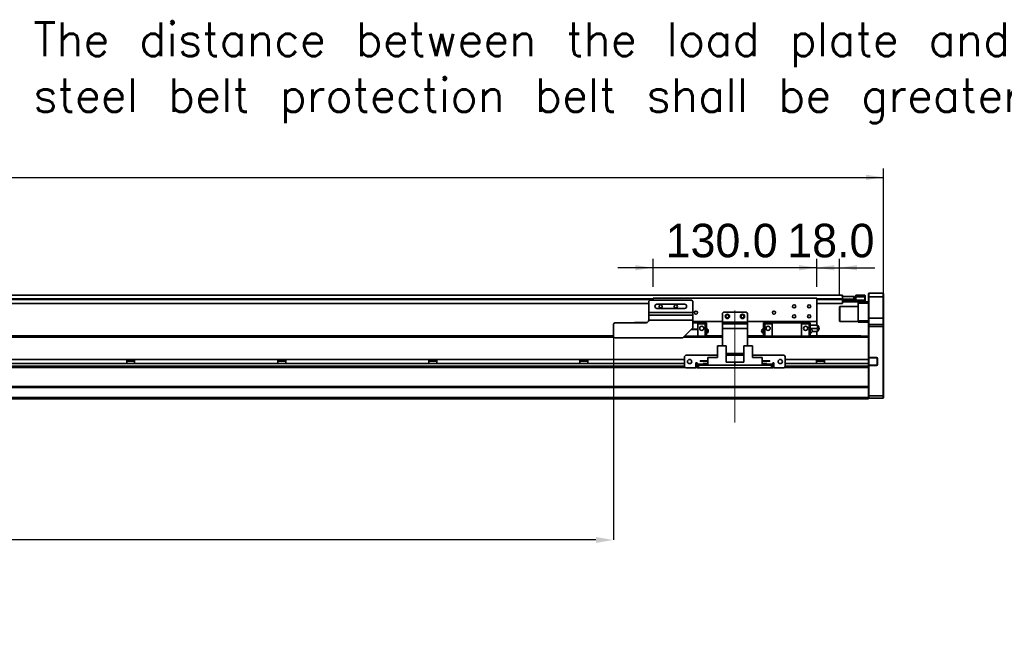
# Model space of a CAD drawing. Header units: millimetres. Extents: x 35 to 2905, y 35 to 2044.
# Tile 8 of 11: x 1422 to 2205, y 851 to 1351. Entities that reach past the tile are written whole.
import ezdxf

# ---------------------------------------------------------------- set-up
doc = ezdxf.new("R2010")
doc.units = ezdxf.units.MM
doc.header["$LTSCALE"] = 7
doc.header["$PDSIZE"] = -1
doc.linetypes.add('CENTERX2', pattern=[20.32, 12.7, -2.54, 2.54, -2.54])
doc.layers.add('黑色实线', color=7, linetype='Continuous')
doc.styles.add('SLDTEXTSTYLE8', font='txt')
doc.styles.add('SLDTEXTSTYLE9', font='txt', dxfattribs={"bigfont": 'bigfont'})
doc.dimstyles.new('SLDDIMSTYLE0', dxfattribs={"dimtxt": 26.6, "dimasz": 14, "dimexe": 0, "dimexo": 0.0625, "dimgap": 6.65, "dimtad": 2, "dimdec": 1, "dimrnd": 1e-09, "dimzin": 4, "dimdsep": 46, "dimtxsty": 'SLDTEXTSTYLE8', "dimsah": 1, "dimcen": 0.09, "dimadec": 0, "dimazin": 1, "dimtfac": 1, "dimtdec": 1, "dimtmove": 0, "dimatfit": 0, "dimfxl": 0, "dimfrac": 2, "dimtolj": 1, "dimtzin": 12, "dimarcsym": 0})
doc.dimstyles.new('SLDDIMSTYLE5', dxfattribs={"dimtxt": 26.6, "dimasz": 14, "dimexe": 0, "dimexo": 0.0625, "dimgap": 6.65, "dimtad": 2, "dimdec": 1, "dimrnd": 1e-09, "dimzin": 4, "dimdsep": 46, "dimtxsty": 'SLDTEXTSTYLE8', "dimsah": 1, "dimcen": 0.09, "dimadec": 0, "dimazin": 1, "dimtfac": 1, "dimtdec": 1, "dimtofl": 0, "dimtmove": 0, "dimatfit": 3, "dimfxl": 0, "dimfrac": 2, "dimtolj": 1, "dimtzin": 12, "dimarcsym": 0})

# ---------------------------------------------------------------- blocks, each defined once
blk = doc.blocks.new('SW_NOTE_4')
at = {"layer": '黑色实线', "color": 0, "insert": (-873.31, 77.29), "char_height": 26.6, "attachment_point": 1, "style": 'SLDTEXTSTYLE9'}
blk.add_mtext('The distance between the load plate and the \\Psteel belt protection belt shall be greater than 4mm', dxfattribs=at)
blk = doc.blocks.new('_D_19')
at = {"layer": '黑色实线'}
for p, q in [((192.63, 1115.83), (192.63, 1232.34)), ((2108.63, 1115.83), (2108.63, 1232.34)), ((192.63, 1225.34), (2108.63, 1225.34))]:
    blk.add_line(p, q, dxfattribs=at)
for points in [[(192.63, 1225.34), (206.63, 1223.24), (206.63, 1227.44)], [(2108.63, 1225.34), (2094.63, 1227.44), (2094.63, 1223.24)]]:
    blk.add_solid(points, dxfattribs=at)
at = {"layer": '黑色实线', "insert": (1096.44, 1260.24), "char_height": 26.6, "attachment_point": 1, "style": 'SLDTEXTSTYLE8'}
blk.add_mtext('1916.0', dxfattribs=at)
blk = doc.blocks.new('_D_21')
at = {"layer": '黑色实线'}
for p, q in [((1925.63, 1138.33), (1925.63, 1160.59)), ((2055.63, 1138.33), (2055.63, 1160.59)), ((1925.63, 1153.59), (1897.63, 1153.59)), ((2055.63, 1153.59), (1925.63, 1153.59)), ((2055.63, 1153.59), (2083.63, 1153.59))]:
    blk.add_line(p, q, dxfattribs=at)
for points in [[(1925.63, 1153.59), (1911.63, 1155.69), (1911.63, 1151.49)], [(2055.63, 1153.59), (2069.63, 1151.49), (2069.63, 1155.69)]]:
    blk.add_solid(points, dxfattribs=at)
at = {"layer": '黑色实线', "insert": (1935.55, 1188.49), "char_height": 26.6, "attachment_point": 1, "style": 'SLDTEXTSTYLE8'}
blk.add_mtext('130.0', dxfattribs=at)
blk = doc.blocks.new('_D_23')
at = {"layer": '黑色实线'}
for p, q in [((2055.63, 1138.33), (2055.63, 1160.59)), ((2073.63, 1131.53), (2073.63, 1160.59)), ((2055.63, 1153.59), (2027.63, 1153.59)), ((2055.63, 1153.59), (2073.63, 1153.59)), ((2073.63, 1153.59), (2101.63, 1153.59))]:
    blk.add_line(p, q, dxfattribs=at)
for points in [[(2055.63, 1153.59), (2041.63, 1155.69), (2041.63, 1151.49)], [(2073.63, 1153.59), (2087.63, 1151.49), (2087.63, 1155.69)]]:
    blk.add_solid(points, dxfattribs=at)
at = {"layer": '黑色实线', "insert": (2032.2, 1188.49), "char_height": 26.6, "attachment_point": 1, "style": 'SLDTEXTSTYLE8'}
blk.add_mtext('18.0', dxfattribs=at)
blk = doc.blocks.new('_D_24')
at = {"layer": 'Defpoints', "color": 0}
for p in [(374.13, 1102.44), (1894.13, 1098.94), (374.13, 937.44)]:
    blk.add_point(p, dxfattribs=at)
at = {"layer": '黑色实线', "color": 0, "lineweight": -2}
for p, q in [((374.13, 1102.38), (374.13, 937.44)), ((1894.13, 1098.88), (1894.13, 937.44)), ((1880.13, 937.44), (388.13, 937.44))]:
    blk.add_line(p, q, dxfattribs=at)
at = {"layer": '黑色实线', "color": 0}
for points in [[(388.13, 939.78), (388.13, 935.11), (374.13, 937.44)], [(1880.13, 939.78), (1880.13, 935.11), (1894.13, 937.44)]]:
    blk.add_solid(points, dxfattribs=at)
at = {"layer": '黑色实线', "color": 0, "insert": (1144.87, 930.79), "char_height": 26.6, "attachment_point": 2, "style": 'SLDTEXTSTYLE8'}
blk.add_mtext('\\A1;Stroke T=1520.0', dxfattribs=at)

msp = doc.modelspace()

# ---------------------------------------------------------------- linework, layer by layer
at = {"color": 7, "linetype": 'Continuous', "lineweight": 35}
for p, q in [((2076.1269018, 1131.7924454), (225.1268908, 1131.7924454)), ((1923.1269046, 1127.9424473), (1922.1268579, 1126.9424452)), ((1922.1268579, 1126.9424452), (1922.1268579, 1117.9424494)), ((1923.1269046, 1127.9424473), (1956.1267778, 1127.9424473)), ((1925.6268427, 1129.4424503), (1925.6268427, 1127.9424473)), ((2055.6269571, 1129.4424503), (1925.6268427, 1129.4424503)), ((1957.1269437, 1126.9424452), (1956.1267778, 1127.9424473)), ((1957.1269437, 1126.9424452), (1957.1269437, 1117.9424494)), ((2055.6269571, 1129.4424503), (2055.6269571, 1110.9424463)), ((2075.6691381, 1130.6424483), (2075.6698534, 1130.6424483)), ((2075.6698534, 1130.4096847), (2075.6698534, 1130.6424483)), ((2075.6698534, 1130.6424483), (2076.1726782, 1130.6424483)), ((2076.1269018, 1131.7924454), (2076.1269018, 1130.6424483)), ((2076.1269018, 1129.1485026), (2076.1269018, 1128.7924468)), ((2076.1269018, 1128.7924468), (2076.1269018, 1128.2924457)), ((2076.1726782, 1128.6424442), (2076.1269018, 1128.6424442)), ((2076.1269018, 1128.1424507), (2076.4268324, 1128.4424483)), ((2076.1269018, 1128.4424483), (2076.4268324, 1128.4424483)), ((2076.1269018, 1128.2924457), (2076.1269018, 1125.2924471)), ((2076.1269018, 1128.1424507), (2076.4268324, 1128.1424507)), ((2076.1269018, 1127.9424473), (2076.4268324, 1127.9424473)), ((2076.1269018, 1126.7424493), (2076.4268324, 1126.4424442)), ((2076.1726782, 1130.6424483), (2076.1726782, 1128.6424442)), ((2076.1726782, 1130.6424483), (2085.1725027, 1130.6424483)), ((2076.1726782, 1128.6424442), (2085.1725027, 1128.6424442)), ((2076.4268324, 1128.1424507), (2076.4268324, 1128.4424483)), ((2076.4268324, 1128.4424483), (2086.626856, 1128.4424483)), ((2086.626856, 1128.1424507), (2076.4268324, 1128.1424507)), ((2076.4268324, 1128.1424507), (2076.4268324, 1127.9424473)), ((2076.4268324, 1127.9424473), (2093.8268587, 1127.9424473)), ((2076.4268324, 1127.9424473), (2076.4268324, 1126.4424442)), ((2093.8268587, 1126.4424442), (2076.4268324, 1126.4424442)), ((2085.1725027, 1128.6424442), (2085.1725027, 1130.6424483)), ((2085.1725027, 1130.6424483), (2085.6698438, 1130.6424483)), ((2085.6698438, 1128.6424442), (2085.1725027, 1128.6424442)), ((2085.6698438, 1130.6424483), (2085.6698438, 1128.6424442)), ((2085.6698438, 1128.6424442), (2086.1268923, 1128.6424442)), ((2086.1268923, 1128.4424483), (2086.1268923, 1128.6424442)), ((2086.626856, 1131.9424479), (2093.8268587, 1131.9424479)), ((2086.626856, 1130.4424449), (2086.626856, 1131.9424479)), ((2086.626856, 1128.1424507), (2086.626856, 1130.4424449)), ((2093.8268587, 1130.4424449), (2086.626856, 1130.4424449)), ((2088.6269495, 1125.4424497), (2088.6269495, 1126.4424442)), ((2093.8268587, 1130.4424449), (2093.8268587, 1131.9424479)), ((2094.1267893, 1131.6424503), (2093.8268587, 1131.9424479)), ((2093.8268587, 1127.9424473), (2093.8268587, 1130.4424449)), ((2094.1267893, 1130.4424449), (2093.8268587, 1130.4424449)), ((2093.8268587, 1126.4424442), (2093.8268587, 1127.9424473)), ((2093.8268587, 1127.9424473), (2094.1267893, 1127.9424473)), ((2093.8268587, 1126.4424442), (2094.1267893, 1126.7424493)), ((2093.8268587, 1126.4424442), (2096.6268465, 1126.4424442)), ((2094.1267893, 1131.6424503), (2094.1267893, 1130.4424449)), ((2094.1267893, 1130.4424449), (2094.1267893, 1127.9424473)), ((2094.1267893, 1127.9424473), (2094.1267893, 1126.7424493)), ((2096.926777, 1133.442451), (2096.6268465, 1133.1424459)), ((2096.6268465, 1130.4424449), (2096.6268465, 1133.1424459)), ((2096.926777, 1130.4424449), (2096.6268465, 1130.4424449)), ((2096.6268465, 1113.4424477), (2096.6268465, 1130.4424449)), ((2096.926777, 1133.442451), (2096.926777, 1130.4424449)), ((2096.926777, 1133.442451), (2108.3269998, 1133.442451)), ((2096.926777, 1130.4424449), (2096.926777, 1113.4424477)), ((2108.3269998, 1130.4424449), (2096.926777, 1130.4424449)), ((2108.3269998, 1130.4424449), (2108.3269998, 1133.442451)), ((2108.3269998, 1133.442451), (2108.6269304, 1133.1424459)), ((2108.3269998, 1130.4424449), (2108.6269304, 1130.4424449)), ((2108.3269998, 1113.4424477), (2108.3269998, 1130.4424449)), ((2108.6269304, 1133.1424459), (2108.6269304, 1130.4424449)), ((2108.6269304, 1130.4424449), (2108.6269304, 1113.4424477)), ((1922.1268579, 1125.2924471), (381.1268791, 1125.2924471)), ((1950.626938, 1124.5424493), (1928.6268636, 1124.5424493)), ((1928.6268636, 1121.3424473), (1950.626938, 1121.3424473)), ((1981.6268369, 1118.4424466), (1980.6269094, 1117.4424483)), ((1999.6269628, 1118.4424466), (1981.6268369, 1118.4424466)), ((2000.6268903, 1117.4424483), (1999.6269628, 1118.4424466)), ((2076.1269018, 1125.2924471), (2055.6269571, 1125.2924471)), ((2073.9267751, 1122.9424483), (2073.6268446, 1122.642447)), ((2073.6268446, 1111.2424477), (2073.6268446, 1122.642447)), ((2088.6269495, 1122.9424483), (2073.9267751, 1122.9424483)), ((2073.9267751, 1122.9424483), (2073.9267751, 1110.9424463)), ((2096.6268465, 1125.4424497), (2088.6269495, 1125.4424497)), ((2088.6269495, 1111.4424474), (2088.6269495, 1125.4424497)), ((1922.1268579, 1117.9424494), (1957.1269437, 1117.9424494)), ((1922.1268579, 1115.9494041), (1922.1268579, 1117.9424494)), ((1922.1268579, 1115.9494041), (1957.1269437, 1115.9494041)), ((1922.1268579, 1111.9633175), (1922.1268579, 1115.9494041)), ((1957.1269437, 1111.9633175), (1922.1268579, 1111.9633175)), ((1922.1268579, 1111.9633175), (1922.1268579, 1111.9424484)), ((1957.1269437, 1117.9424494), (1957.1269437, 1115.9494041)), ((1957.1269437, 1115.9494041), (1957.1269437, 1111.9633175)), ((1957.1269437, 1111.9633175), (1957.1269437, 1105.9424474)), ((1980.6269094, 1110.9424463), (1957.1269437, 1110.9424463)), ((1961.1268923, 1109.942448), (1961.1268923, 1110.9424463)), ((1980.6269094, 1117.4424483), (1980.6269094, 1110.4424491)), ((2000.6268903, 1117.4424483), (2000.6268903, 1110.4424491)), ((2055.6269571, 1110.9424463), (2000.6268903, 1110.9424463)), ((2020.1269075, 1110.9424463), (2020.1269075, 1109.942448)), ((2043.6268732, 1110.9424463), (2043.6268732, 1109.942448)), ((2055.6269571, 1110.9424463), (2055.6269571, 1107.9424477)), ((2073.6268446, 1111.2424477), (2073.9267751, 1110.9424463)), ((2073.9267751, 1110.9424463), (2088.6269495, 1110.9424463)), ((2088.6269495, 1111.4424474), (2096.6268465, 1111.4424474)), ((2088.6269495, 1110.4424491), (2088.6269495, 1111.4424474)), ((2096.926777, 1113.4424477), (2096.6268465, 1113.4424477)), ((2096.6268465, 1108.1424474), (2096.6268465, 1113.4424477)), ((2096.926777, 1113.4424477), (2096.926777, 1108.4424487)), ((2096.926777, 1113.4424477), (2108.3269998, 1113.4424477)), ((2108.3269998, 1108.4424487), (2108.3269998, 1113.4424477)), ((2108.6269304, 1113.4424477), (2108.3269998, 1113.4424477)), ((2108.6269304, 1113.4424477), (2108.6269304, 1108.1424474)), ((1895.1269075, 1109.942448), (1894.1268608, 1108.942446)), ((1894.1268608, 1098.9424481), (1894.1268608, 1108.942446)), ((1895.1269075, 1109.942448), (1920.1268837, 1109.942448)), ((1910.9269067, 1110.1424477), (1910.7268736, 1109.942448)), ((1910.9269067, 1110.1424477), (1920.9986612, 1110.1424477)), ((1910.9269067, 1110.1424477), (1910.9269067, 1109.942448)), ((1949.1269275, 1097.9424461), (1957.1269437, 1105.9424474)), ((1955.8268472, 1104.6424477), (1961.1268923, 1104.6424477)), ((1961.1268923, 1104.9424491), (1956.1267778, 1104.9424491)), ((1957.1269437, 1109.942448), (1961.1268923, 1109.942448)), ((1961.1268923, 1109.942448), (1961.1268923, 1104.9424491)), ((1961.1268923, 1109.942448), (1966.9769689, 1109.942448)), ((1966.9769689, 1108.942446), (1961.1268923, 1108.942446)), ((1961.1268923, 1104.6424477), (1961.1268923, 1104.9424491)), ((1961.1268923, 1104.6424477), (1961.1268923, 1099.3824533)), ((1966.9769689, 1108.942446), (1966.9769689, 1109.942448)), ((1967.9768964, 1109.8424464), (1966.9769689, 1109.8424464)), ((1966.9769689, 1099.3824533), (1966.9769689, 1108.942446)), ((1967.9768964, 1108.942446), (1966.9769689, 1108.942446)), ((1967.9768964, 1109.8424464), (1967.9768964, 1108.942446)), ((1967.9768964, 1108.942446), (1967.9768964, 1099.3824533)), ((1980.6269094, 1110.4424491), (2000.6268903, 1110.4424491)), ((1980.6269094, 1108.942446), (1980.6269094, 1110.4424491)), ((1980.6269094, 1105.4424464), (1980.6269094, 1108.942446)), ((1980.6269094, 1108.942446), (2000.6268903, 1108.942446)), ((1980.6269094, 1105.4424464), (1980.6269094, 1091.6393406)), ((2000.6268903, 1105.4424464), (1980.6269094, 1105.4424464)), ((2000.6268903, 1110.4424491), (2000.6268903, 1108.942446)), ((2000.6268903, 1108.942446), (2000.6268903, 1105.4424464)), ((2000.6268903, 1105.4424464), (2000.6268903, 1091.6393406)), ((2013.2769033, 1109.8424464), (2014.2768308, 1109.8424464)), ((2013.2769033, 1108.942446), (2013.2769033, 1109.8424464)), ((2013.2769033, 1099.3824533), (2013.2769033, 1108.942446)), ((2013.2769033, 1108.942446), (2014.2768308, 1108.942446)), ((2014.2768308, 1109.942448), (2020.1269075, 1109.942448)), ((2014.2768308, 1109.942448), (2014.2768308, 1108.942446)), ((2020.1269075, 1108.942446), (2014.2768308, 1108.942446)), ((2014.2768308, 1108.942446), (2014.2768308, 1099.3824533)), ((2020.1269075, 1099.3824533), (2020.1269075, 1109.942448)), ((2020.1269075, 1109.942448), (2043.6268732, 1109.942448)), ((2043.6268732, 1109.942448), (2043.6268732, 1099.3824533)), ((2049.4769499, 1109.942448), (2043.6268732, 1109.942448)), ((2043.6268732, 1108.942446), (2049.4769499, 1108.942446)), ((2049.4769499, 1109.942448), (2049.4769499, 1108.942446)), ((2050.4768774, 1109.8424464), (2049.4769499, 1109.8424464)), ((2049.4769499, 1108.942446), (2049.4769499, 1099.3824533)), ((2050.4768774, 1108.942446), (2049.4769499, 1108.942446)), ((2050.4768774, 1109.8424464), (2050.4768774, 1108.942446)), ((2050.4768774, 1108.942446), (2050.4768774, 1099.3824533)), ((2050.4768774, 1107.9424477), (2055.620043, 1107.9424477)), ((2050.4768774, 1105.4424464), (2055.620043, 1105.4424464)), ((2055.620043, 1102.9424488), (2051.9100115, 1102.9424488)), ((2055.6269571, 1102.9424488), (2055.6269571, 1099.4424491)), ((2057.3671743, 1105.1961451), (2057.3671743, 1105.6922643)), ((2096.6268465, 1110.4424491), (2088.6269495, 1110.4424491)), ((2096.926777, 1108.4424487), (2096.6268465, 1108.1424474)), ((2096.6268465, 1106.9424494), (2096.6268465, 1108.1424474)), ((2096.926777, 1106.9424494), (2096.6268465, 1106.9424494)), ((2096.6268465, 1099.0965969), (2096.6268465, 1106.9424494)), ((2096.926777, 1108.4424487), (2096.926777, 1106.9424494)), ((2096.926777, 1108.4424487), (2108.3269998, 1108.4424487)), ((2096.926777, 1106.9424494), (2096.926777, 1082.2924475)), ((2108.3269998, 1106.9424494), (2096.926777, 1106.9424494)), ((2108.3269998, 1106.9424494), (2108.3269998, 1108.4424487)), ((2108.6269304, 1108.1424474), (2108.3269998, 1108.4424487)), ((2108.3269998, 1051.9424479), (2108.3269998, 1106.9424494)), ((2108.6269304, 1106.9424494), (2108.3269998, 1106.9424494)), ((2108.6269304, 1108.1424474), (2108.6269304, 1106.9424494)), ((2108.6269304, 1106.9424494), (2108.6269304, 1052.0667124)), ((1894.1268608, 1099.3824533), (320.6268832, 1099.3824533)), ((370.4769, 1099.4424491), (1894.1268608, 1099.4424491)), ((1894.1268608, 1098.9424481), (1895.1269075, 1097.9424461)), ((1895.1269075, 1097.9424461), (1949.1269275, 1097.9424461)), ((1980.6269094, 1099.3824533), (1950.5668565, 1099.3824533)), ((1967.9768964, 1099.4424491), (1980.6269094, 1099.4424491)), ((2000.6268903, 1099.4424491), (2013.2769033, 1099.4424491)), ((2096.6268465, 1099.3824533), (2000.6268903, 1099.3824533)), ((2050.4768774, 1099.4424491), (2090.6268045, 1099.4424491)), ((2090.6268045, 1099.4424491), (2090.6268045, 1099.3824533)), ((2096.6268465, 1099.0965969), (2096.6268465, 1098.3824513)), ((2096.6268465, 1080.8393403), (2096.6268465, 1098.3824513)), ((1976.6767904, 1091.6393406), (1976.6767904, 1082.3393415)), ((1976.6767904, 1091.6393406), (1983.6269304, 1091.6393406)), ((1983.6269304, 1091.6393406), (1983.6269304, 1078.7393401)), ((1997.6268694, 1091.6393406), (1997.6268694, 1078.7393401)), ((1997.6268694, 1091.6393406), (2004.5767709, 1091.6393406)), ((2004.5767709, 1091.6393406), (2004.5767709, 1082.3393415)), ((1950.626938, 1080.8393403), (350.6268844, 1080.8393403)), ((1507.4573442, 1080.8393403), (1507.4573442, 1077.4393405)), ((1513.7964174, 1079.439799), (1507.4573442, 1079.439799)), ((1513.7964174, 1077.4393405), (1513.7964174, 1080.8393403)), ((1627.457349, 1080.8393403), (1627.457349, 1077.4393405)), ((1633.7964222, 1079.439799), (1627.457349, 1079.439799)), ((1633.7964222, 1077.4393405), (1633.7964222, 1080.8393403)), ((1747.4573538, 1080.8393403), (1747.4573538, 1077.4393405)), ((1753.7964269, 1079.439799), (1747.4573538, 1079.439799)), ((1753.7964269, 1077.4393405), (1753.7964269, 1080.8393403)), ((1867.4573585, 1080.8393403), (1867.4573585, 1077.4393405)), ((1873.7964317, 1079.439799), (1867.4573585, 1079.439799)), ((1873.7964317, 1077.4393405), (1873.7964317, 1080.8393403)), ((1951.6268655, 1084.1393403), (1950.626938, 1083.1393401)), ((1950.626938, 1083.1393401), (1950.626938, 1075.1393407)), ((1976.6767904, 1084.1393403), (1951.6268655, 1084.1393403)), ((1962.9269525, 1079.38934), (1962.9269525, 1079.6893413)), ((1962.9269525, 1079.6893413), (1969.1267893, 1079.6893413)), ((1962.9269525, 1079.38934), (1969.1267893, 1079.38934)), ((1969.1267893, 1076.1393408), (1969.1267893, 1082.3393415)), ((1969.1267893, 1082.3393415), (1976.6767904, 1082.3393415)), ((1997.6268694, 1085.4424487), (1983.6269304, 1085.4424487)), ((1997.6268694, 1084.1393403), (1983.6269304, 1084.1393403)), ((2029.6269342, 1084.1393403), (2004.5767709, 1084.1393403)), ((2012.1267721, 1082.3393415), (2004.5767709, 1082.3393415)), ((2012.1267721, 1082.3393415), (2012.1267721, 1076.1393408)), ((2018.3268472, 1079.6893413), (2012.1267721, 1079.6893413)), ((2018.3268472, 1079.38934), (2012.1267721, 1079.38934)), ((2018.3268472, 1079.6893413), (2018.3268472, 1079.38934)), ((2030.6268617, 1083.1393401), (2029.6269342, 1084.1393403)), ((2030.6268617, 1075.1393407), (2030.6268617, 1083.1393401)), ((2096.6268465, 1080.8393403), (2030.6268617, 1080.8393403)), ((2055.4572031, 1080.8393403), (2055.4572031, 1077.4393405)), ((2061.7965147, 1079.439799), (2055.4572031, 1079.439799)), ((2061.7965147, 1077.4393405), (2061.7965147, 1080.8393403)), ((2096.6268465, 1082.2924475), (2096.926777, 1082.2924475)), ((2096.926777, 1081.992448), (2096.6268465, 1082.2924475)), ((2096.6268465, 1077.4393405), (2096.6268465, 1080.8393403)), ((2096.926777, 1082.2924475), (2103.1268522, 1082.2924475)), ((2096.926777, 1082.2924475), (2097.0512315, 1081.992448)), ((2097.0512315, 1081.992448), (2096.926777, 1081.992448)), ((2096.926777, 1081.992448), (2096.926777, 1076.2924475)), ((2103.1268522, 1081.992448), (2097.0512315, 1081.992448)), ((2103.1268522, 1082.2924475), (2103.1268522, 1081.992448)), ((2103.9269849, 1081.492447), (2103.626816, 1081.492447)), ((2103.626816, 1076.7924475), (2103.626816, 1081.492447)), ((2103.9269849, 1081.492447), (2103.9269849, 1076.7924475)), ((1951.3837978, 1074.3824483), (349.8699948, 1074.3824483)), ((1950.626938, 1077.4393405), (350.6268844, 1077.4393405)), ((1950.626938, 1075.1393407), (1951.6268655, 1074.1393405)), ((1951.6268655, 1074.1393405), (1959.627001, 1074.1393405)), ((1960.6269285, 1078.1393412), (1959.627001, 1078.1393412)), ((1959.627001, 1078.1393412), (1959.627001, 1074.1393405)), ((1960.6269285, 1077.4393405), (1959.627001, 1077.4393405)), ((1960.6269285, 1074.3824483), (1959.627001, 1074.3824483)), ((1960.6269285, 1077.139341), (1960.6269285, 1078.1393412)), ((1960.6269285, 1077.139341), (1960.6269285, 1076.1393408)), ((1960.6269285, 1074.1393405), (1960.6269285, 1076.1393408)), ((1960.6269285, 1076.1393408), (1961.626856, 1076.1393408)), ((1961.626856, 1074.1393405), (1960.6269285, 1074.1393405)), ((1961.626856, 1076.1393408), (1961.626856, 1074.1393405)), ((2019.6269437, 1076.1393408), (1961.626856, 1076.1393408)), ((2019.6269437, 1074.1393405), (1961.626856, 1074.1393405)), ((1965.3268739, 1076.7393407), (1965.3268739, 1077.4393405)), ((1965.3268739, 1077.4393405), (1969.1267893, 1077.4393405)), ((1965.3268739, 1076.7393407), (1969.1267893, 1076.7393407)), ((1969.1267893, 1076.1393408), (1990.6268999, 1076.1393408)), ((1990.6268999, 1078.7393401), (1983.6269304, 1078.7393401)), ((1990.6268999, 1076.1393408), (1990.6268999, 1078.7393401)), ((1990.6268999, 1078.7393401), (1997.6268694, 1078.7393401)), ((2012.1267721, 1076.1393408), (1990.6268999, 1076.1393408)), ((2015.9269258, 1077.4393405), (2012.1267721, 1077.4393405)), ((2015.9269258, 1076.7393407), (2012.1267721, 1076.7393407)), ((2015.9269258, 1077.4393405), (2015.9269258, 1076.7393407)), ((2019.6269437, 1074.1393405), (2019.6269437, 1076.1393408)), ((2019.6269437, 1076.1393408), (2020.6268713, 1076.1393408)), ((2020.6268713, 1074.1393405), (2019.6269437, 1074.1393405)), ((2021.6267988, 1078.1393412), (2020.6268713, 1078.1393412)), ((2020.6268713, 1078.1393412), (2020.6268713, 1077.139341)), ((2021.6267988, 1077.4393405), (2020.6268713, 1077.4393405)), ((2020.6268713, 1076.1393408), (2020.6268713, 1077.139341)), ((2020.6268713, 1076.1393408), (2020.6268713, 1074.1393405)), ((2021.6267988, 1074.3824483), (2020.6268713, 1074.3824483)), ((2021.6267988, 1074.1393405), (2021.6267988, 1078.1393412)), ((2021.6267988, 1074.1393405), (2029.6269342, 1074.1393405)), ((2029.6269342, 1074.1393405), (2030.6268617, 1075.1393407)), ((2096.6268465, 1074.3824483), (2029.8698827, 1074.3824483)), ((2096.6268465, 1077.4393405), (2030.6268617, 1077.4393405)), ((2096.6268465, 1075.3824475), (2096.6268465, 1077.4393405)), ((2096.926777, 1076.2924475), (2096.6268465, 1075.992448)), ((2096.926777, 1075.992448), (2096.6268465, 1075.992448)), ((2096.6268465, 1075.3824475), (2096.6268465, 1074.6683047)), ((2096.6268465, 1059.0965908), (2096.6268465, 1074.6683047)), ((2097.0512315, 1076.2924475), (2096.926777, 1075.992448)), ((2096.926777, 1076.2924475), (2097.0512315, 1076.2924475)), ((2096.926777, 1075.992448), (2096.926777, 1051.9424479)), ((2103.1268522, 1075.992448), (2096.926777, 1075.992448)), ((2097.0512315, 1076.2924475), (2103.1268522, 1076.2924475)), ((2103.1268522, 1075.992448), (2103.1268522, 1076.2924475)), ((2103.9269849, 1076.7924475), (2103.626816, 1076.7924475)), ((2096.6268465, 1059.3824479), (204.6268865, 1059.3824479)), ((2096.6268465, 1058.3824478), (204.6268865, 1058.3824478)), ((2096.6268465, 1059.0965908), (2096.6268465, 1058.3824478)), ((2096.6268465, 1050.4424476), (2096.6268465, 1058.3824478)), ((2096.6268465, 1050.4424476), (204.6268865, 1050.4424476)), ((2096.6268465, 1049.4424474), (204.6268865, 1049.4424474)), ((2096.6268465, 1052.0667124), (2096.926777, 1051.9424479)), ((2096.6268465, 1049.4424474), (2096.6268465, 1050.4424476)), ((2096.6268465, 1050.2424479), (2096.926777, 1049.9424475)), ((2096.926777, 1051.9424479), (2096.926777, 1049.9424475)), ((2096.926777, 1051.9424479), (2108.3269998, 1051.9424479)), ((2108.3269998, 1049.9424475), (2096.926777, 1049.9424475)), ((2108.6269304, 1052.0667124), (2108.3269998, 1051.9424479)), ((2108.3269998, 1049.9424475), (2108.3269998, 1051.9424479)), ((2108.6269304, 1050.2424479), (2108.3269998, 1049.9424475)), ((2108.6269304, 1052.0667124), (2108.6269304, 1050.2424479))]:
    msp.add_line(p, q, dxfattribs=at)
at = {"color": 8, "linetype": 'Continuous', "lineweight": 35}
for p, q in [((1925.6268427, 1128.7924468), (375.6268903, 1128.7924468)), ((1925.6268427, 1128.2924457), (375.6268903, 1128.2924457)), ((2076.1269018, 1128.7924468), (2055.6269571, 1128.7924468)), ((2076.1269018, 1128.2924457), (2055.6269571, 1128.2924457)), ((1894.686906, 1098.3824513), (320.6268832, 1098.3824513)), ((1980.6269094, 1098.3824513), (1949.566929, 1098.3824513)), ((2096.6268465, 1098.3824513), (2000.6268903, 1098.3824513)), ((1950.626938, 1075.3824475), (350.6268844, 1075.3824475)), ((1960.6269285, 1075.3824475), (1959.627001, 1075.3824475)), ((1965.3268739, 1077.139341), (1960.6269285, 1077.139341)), ((2020.6268713, 1077.139341), (2015.9269258, 1077.139341)), ((2021.6267988, 1075.3824475), (2020.6268713, 1075.3824475)), ((2096.6268465, 1075.3824475), (2030.6268617, 1075.3824475))]:
    msp.add_line(p, q, dxfattribs=at)
at = {"color": 7, "linetype": 'Continuous', "lineweight": 35}
for centre, radius in [((1931.6268865, 1122.9424479), 1.25), ((1943.6268865, 1122.9424479), 1.25), ((1959.6268865, 1117.9424479), 1.25), ((2021.6268865, 1117.9424479), 1.25), ((2037.6268865, 1122.9424479), 1.25), ((2049.6268865, 1122.9424479), 1.25), ((1984.6268865, 1114.9424479), 1.7), ((1984.6268865, 1114.9424479), 1.25), ((1996.6268865, 1114.9424479), 1.7), ((1996.6268865, 1114.9424479), 1.25), ((2037.6268865, 1114.9424479), 1.25), ((2049.6268865, 1114.9424479), 1.25), ((1964.2768865, 1105.4424479), 1.65), ((2016.9768865, 1105.4424479), 1.65), ((2046.7768865, 1105.4424479), 1.65), ((1954.6268865, 1079.1393409), 1.7), ((2026.6268865, 1079.1393409), 1.7)]:
    msp.add_circle(centre, radius, dxfattribs=at)
for centre, radius, start, end in [((1928.6268865, 1122.9424479), 1.6, 90, 270), ((1950.6268865, 1122.9424479), 1.6, 270, 90), ((1920.1268865, 1111.9424479), 2, 270, 0), ((1967.5768865, 1103.4424479), 1.9, 282.3018808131, 77.8162850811), ((2013.6768865, 1103.4424479), 1.9, 102.1827014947, 257.7146881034), ((2050.0768865, 1103.4424479), 1.9, 282.3018808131, 77.8162850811), ((2054.1268865, 1105.4424479), 3.25, 309.3885433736, 355.6617036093), ((2054.1268865, 1105.4424479), 3.25, 4.3789033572, 50.6111993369), ((2057.3768865, 1105.4424479), 0.25, 267.7337980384, 0), ((2057.3768865, 1105.4424479), 0.25, 0, 92.2010558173), ((2103.1268865, 1081.4924479), 0.8, 0, 90), ((2103.1268865, 1081.4924479), 0.5, 0, 90), ((2103.1268865, 1076.7924479), 0.8, 270, 0), ((2103.1268865, 1076.7924479), 0.5, 270, 0)]:
    msp.add_arc(centre, radius, start, end, dxfattribs=at)
for points, knots in [([(2055.620043, 1107.9424477), (2055.7657178, 1107.7832496), (2056.057095, 1107.4648232), (2056.232313, 1106.8619586), (2056.1800214, 1106.2521421), (2055.9418881, 1105.765481), (2055.7048747, 1105.5275916), (2055.620043, 1105.4424464)], [0, 0, 0, 0, 0.21939127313, 0.4388240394, 0.65825303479, 0.8776821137, 1, 1, 1, 1]), ([(2056.1798498, 1107.9424477), (2056.1770724, 1107.9424477), (2056.1704314, 1107.9424477), (2055.9395004, 1107.9424477), (2055.7042451, 1107.9424477), (2055.620043, 1107.9424477)], [0, 0, 0, 0, 0.315799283, 0.7551119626, 1, 1, 1, 1]), ([(2055.620043, 1105.4424464), (2055.7657179, 1105.2832494), (2056.0570972, 1104.9648233), (2056.2323124, 1104.3619602), (2056.1800203, 1103.752143), (2055.9418894, 1103.2654788), (2055.7048747, 1103.0275925), (2055.620043, 1102.9424488)], [0, 0, 0, 0, 0.2193901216, 0.438824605, 0.6582521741, 0.8776823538, 1, 1, 1, 1]), ([(2055.620043, 1102.9424488), (2055.7624001, 1102.9424488), (2056.0471424, 1102.9424488), (2056.218362, 1102.9424488), (2056.1866144, 1102.9424488), (2056.1796114, 1102.9424488)], [0, 0, 0, 0, 0.43796972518, 0.876025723, 1, 1, 1, 1])]:
    msp.add_open_spline(points, degree=3, knots=knots, dxfattribs=at)
at = {"layer": '黑色实线', "linetype": 'CENTERX2', "lineweight": 18}
msp.add_line((1990.6268865, 1030.6893409), (1990.6268865, 1127.5893409), dxfattribs=at)

# ---------------------------------------------------------------- block references
at = {"layer": '黑色实线'}
msp.add_blockref('SW_NOTE_4', (2306.6172323, 1270.9281387), dxfattribs=at)

# ---------------------------------------------------------------- dimensions: what is measured, and where the dimension line sits
for base, p1, p2, dimstyle, picture, middle in [((2108.6268865, 1225.3434697), (192.6268865, 1106.9424479), (2108.6268865, 1106.9424479), 'SLDDIMSTYLE5', '_D_19', (1148.4210955, 1225.3434697)), ((1925.6268865, 1153.5856396), (2055.6268865, 1129.4424479), (1925.6268865, 1129.4424479), 'SLDDIMSTYLE0', '_D_21', (1977.9271735, 1153.5856396)), ((2073.6268865, 1153.5856396), (2055.6268865, 1129.4424479), (2073.6268865, 1122.6424479), 'SLDDIMSTYLE0', '_D_23', (2064.9691929, 1153.5856396))]:
    dim = msp.add_linear_dim(base=base, p1=p1, p2=p2, dimstyle=dimstyle, dxfattribs=at)
    dim.commit()
    dim.dimension.update_dxf_attribs({"geometry": picture, "text_midpoint": middle, "dimtype": 160})
dim = msp.add_linear_dim(base=(374.1268865, 937.4424479), p1=(1894.1268865, 1098.9424479), p2=(374.1268865, 1102.4424479), text='Stroke T=<>', dimstyle='SLDDIMSTYLE5', dxfattribs=at)
dim.commit()
dim.dimension.update_dxf_attribs({"geometry": '_D_24', "text_midpoint": (1144.8733496, 937.4424479), "dimtype": 160})

doc.saveas('drawing.dxf')
